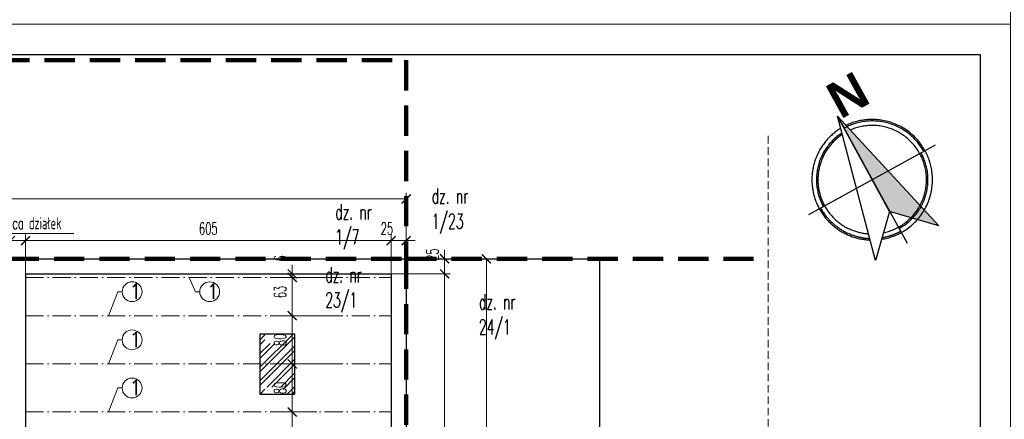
# Model space of a CAD drawing. Header units: millimetres. Extents: x 33311 to 435617, y -160714 to 185563.
# Tile 28 of 70: x 326250 to 342542, y -78154 to -71537. Entities that reach past the tile are written whole.
import ezdxf

# ---------------------------------------------------------------- set-up
doc = ezdxf.new("R2010")
doc.units = ezdxf.units.MM
doc.header["$MEASUREMENT"] = 0
for name, pattern in [('ACAD_ISO02W100', [381, 304.8, -76.2]), ('ACAD_ISO10W100', [18, 12, -3, 0, -3]), ('HIDDEN2', [0.1875, 0.125, -0.0625])]:
    doc.linetypes.add(name, pattern=pattern)
doc.layers.get('Defpoints').update_dxf_attribs({"lineweight": 0})
for name, color, linetype, lineweight in [('[ 02przekrój istn', 42, 'Continuous', 30), ('[ 17granica', 172, 'HIDDEN2', 100), ('[ 18oś główna', 202, 'ACAD_ISO10W100', 13), ('[ 20ucięcie', 8, 'HIDDEN2', 13), ('[ 21kreskowanie', 9, 'Continuous', 13), ('[ 22wymiarowanie', 8, 'Continuous', 13), ('[ 23kota odnośnik', 1, 'Continuous', 13), ('[ 24ramka cienka', 1, 'Continuous', 13), ('[ 25ramka gruba', 4, 'Continuous', 30), ('[035 średnia', 2, 'Continuous', 30), ('[opisy2', 4, 'Continuous', 13), ('[opisy3', 2, 'Continuous', 30), ('Kreskowanie', 98, 'Continuous', 0)]:
    doc.layers.add(name, color=color, linetype=linetype, lineweight=lineweight)
doc.styles.add('1.50d', font='simplex.shx', dxfattribs={"height": 250})
doc.styles.add('99.2', font='simplex.shx', dxfattribs={"width": 0.6, "height": 200})
doc.styles.add('99.3', font='simplex.shx', dxfattribs={"width": 0.6, "height": 250})
doc.styles.add('SANSSERIFBOLD', font='txt', dxfattribs={"height": 0.3})
doc.dimstyles.new('100cm', dxfattribs={"dimtxt": 200, "dimasz": 150, "dimexe": 100, "dimexo": 300, "dimgap": 100, "dimtad": 1, "dimdec": 0, "dimlfac": 0.1, "dimzin": 11, "dimtxsty": '99.2', "dimblk": 'ARCHTICK', "dimcen": 1.5, "dimclrd": 256, "dimclre": 256, "dimclrt": 4, "dimadec": 0, "dimazin": 0, "dimtfac": 0.75, "dimtdec": 0, "dimtix": 1, "dimtmove": 2, "dimatfit": 3, "dimfxl": 1, "dimtolj": 1, "dimtzin": 11, "dimlwd": -1, "dimlwe": -1, "dimarcsym": 0})

# ---------------------------------------------------------------- blocks, each defined once
blk = doc.blocks.new('_ArchTick')
at = {"color": 0, "linetype": 'ByBlock', "const_width": 0.15, "flags": 128}
blk.add_lwpolyline([(-0.5, -0.5), (0.5, 0.5)], dxfattribs=at)
blk = doc.blocks.new('*D388')
at = {"layer": '[ 22wymiarowanie', "transparency": 16777216}
for p, q in [((326095, -75784), (326095, -75096)), ((326345, -75773), (326345, -75096)), ((326095, -75196), (325945, -75196)), ((326095, -75196), (326345, -75196)), ((326345, -75196), (326495, -75196))]:
    blk.add_line(p, q, dxfattribs=at)
at = {"layer": 'Defpoints', "color": 0, "transparency": 16777216}
for p in [(326345, -75196), (326095, -76084), (326345, -76073)]:
    blk.add_point(p, dxfattribs=at)
at = {"layer": '[ 22wymiarowanie', "transparency": 16777216, "xscale": 150, "yscale": 150, "zscale": 150}
blk.add_blockref('_ArchTick', (326095, -75196), dxfattribs=at)
at = {"layer": '[ 22wymiarowanie', "transparency": 16777216, "xscale": 150, "yscale": 150, "zscale": 150, "rotation": 180}
blk.add_blockref('_ArchTick', (326345, -75196), dxfattribs=at)
at = {"layer": '[ 22wymiarowanie', "color": 4, "transparency": 16777216, "insert": (326026, -74996), "char_height": 200, "attachment_point": 5, "style": '99.2'}
blk.add_mtext('\\A1;\\H1x;\\W0.6;25', dxfattribs=at)
blk = doc.blocks.new('*D389')
at = {"layer": '[ 22wymiarowanie', "transparency": 16777216}
for p, q in [((311975, -75196), (311975, -74404)), ((332645, -75830), (332645, -74404)), ((332645, -74504), (311975, -74504))]:
    blk.add_line(p, q, dxfattribs=at)
at = {"layer": 'Defpoints', "color": 0, "transparency": 16777216}
for p in [(311975, -74504), (311975, -75496), (332645, -76130)]:
    blk.add_point(p, dxfattribs=at)
at = {"layer": '[ 22wymiarowanie', "transparency": 16777216, "xscale": 150, "yscale": 150, "zscale": 150, "rotation": 180}
blk.add_blockref('_ArchTick', (311975, -74504), dxfattribs=at)
at = {"layer": '[ 22wymiarowanie', "transparency": 16777216, "xscale": 150, "yscale": 150, "zscale": 150}
blk.add_blockref('_ArchTick', (332645, -74504), dxfattribs=at)
at = {"layer": '[ 22wymiarowanie', "color": 4, "transparency": 16777216, "insert": (322310, -74304), "char_height": 200, "attachment_point": 5, "style": '99.2'}
blk.add_mtext('\\A1;\\H1x;\\W0.6;2067', dxfattribs=at)
blk = doc.blocks.new('*D429')
at = {"layer": '[ 22wymiarowanie', "transparency": 16777216}
for p, q in [((330759, -75746), (330759, -75596)), ((331372, -75746), (330659, -75746)), ((330759, -75746), (330759, -75806)), ((331372, -75806), (330659, -75806)), ((330759, -75806), (330759, -75956))]:
    blk.add_line(p, q, dxfattribs=at)
at = {"layer": 'Defpoints', "color": 0, "transparency": 16777216}
for p in [(331672, -75746), (330759, -75806), (331672, -75806)]:
    blk.add_point(p, dxfattribs=at)
at = {"layer": '[ 22wymiarowanie', "transparency": 16777216, "xscale": 150, "yscale": 150, "zscale": 150}
for p, rotation in [((330759, -75746), 270), ((330759, -75806), 90)]:
    blk.add_blockref('_ArchTick', p, dxfattribs=dict(at, rotation=rotation))
at = {"layer": '[ 22wymiarowanie', "color": 4, "transparency": 16777216, "insert": (330559, -75488), "char_height": 200, "attachment_point": 5, "rotation": 90, "style": '99.2'}
blk.add_mtext('\\A1;\\H1x;\\W0.6;6', dxfattribs=at)
blk = doc.blocks.new('*D430')
at = {"layer": '[ 22wymiarowanie', "transparency": 16777216}
for p, q in [((331372, -75806), (330659, -75806)), ((330759, -75806), (330759, -76439)), ((331402, -76439), (330659, -76439))]:
    blk.add_line(p, q, dxfattribs=at)
at = {"layer": 'Defpoints', "color": 0, "transparency": 16777216}
for p in [(331672, -75806), (330759, -76439), (331702, -76439)]:
    blk.add_point(p, dxfattribs=at)
at = {"layer": '[ 22wymiarowanie', "transparency": 16777216, "xscale": 150, "yscale": 150, "zscale": 150}
for p, rotation in [((330759, -75806), 90), ((330759, -76439), 270)]:
    blk.add_blockref('_ArchTick', p, dxfattribs=dict(at, rotation=rotation))
at = {"layer": '[ 22wymiarowanie', "color": 4, "transparency": 16777216, "insert": (330559, -76046), "char_height": 200, "attachment_point": 5, "rotation": 90, "style": '99.2'}
blk.add_mtext('\\A1;\\H1x;\\W0.6;63', dxfattribs=at)
blk = doc.blocks.new('*D431')
at = {"layer": '[ 22wymiarowanie', "transparency": 16777216}
for p, q in [((331402, -76439), (330659, -76439)), ((330759, -76439), (330759, -77236)), ((331456, -77236), (330659, -77236))]:
    blk.add_line(p, q, dxfattribs=at)
at = {"layer": 'Defpoints', "color": 0, "transparency": 16777216}
for p in [(331702, -76439), (330759, -77236), (331756, -77236)]:
    blk.add_point(p, dxfattribs=at)
at = {"layer": '[ 22wymiarowanie', "transparency": 16777216, "xscale": 150, "yscale": 150, "zscale": 150}
for p, rotation in [((330759, -76439), 90), ((330759, -77236), 270)]:
    blk.add_blockref('_ArchTick', p, dxfattribs=dict(at, rotation=rotation))
at = {"layer": '[ 22wymiarowanie', "color": 4, "transparency": 16777216, "insert": (330559, -76838), "char_height": 200, "attachment_point": 5, "rotation": 90, "style": '99.2'}
blk.add_mtext('\\A1;\\H1x;\\W0.6;80', dxfattribs=at)
blk = doc.blocks.new('*D432')
at = {"layer": '[ 22wymiarowanie', "transparency": 16777216}
for p, q in [((331456, -77236), (330659, -77236)), ((330759, -77236), (330759, -78033)), ((331168, -78033), (330659, -78033))]:
    blk.add_line(p, q, dxfattribs=at)
at = {"layer": 'Defpoints', "color": 0, "transparency": 16777216}
for p in [(331756, -77236), (330759, -78033), (331468, -78033)]:
    blk.add_point(p, dxfattribs=at)
at = {"layer": '[ 22wymiarowanie', "transparency": 16777216, "xscale": 150, "yscale": 150, "zscale": 150}
for p, rotation in [((330759, -77236), 90), ((330759, -78033), 270)]:
    blk.add_blockref('_ArchTick', p, dxfattribs=dict(at, rotation=rotation))
at = {"layer": '[ 22wymiarowanie', "color": 4, "transparency": 16777216, "insert": (330559, -77635), "char_height": 200, "attachment_point": 5, "rotation": 90, "style": '99.2'}
blk.add_mtext('\\A1;\\H1x;\\W0.6;80', dxfattribs=at)
blk = doc.blocks.new('*D433')
at = {"layer": '[ 22wymiarowanie', "transparency": 16777216}
for p, q in [((331168, -78033), (330659, -78033)), ((330759, -78033), (330759, -78830)), ((331466, -78830), (330659, -78830))]:
    blk.add_line(p, q, dxfattribs=at)
at = {"layer": 'Defpoints', "color": 0, "transparency": 16777216}
for p in [(331468, -78033), (330759, -78830), (331766, -78830)]:
    blk.add_point(p, dxfattribs=at)
at = {"layer": '[ 22wymiarowanie', "transparency": 16777216, "xscale": 150, "yscale": 150, "zscale": 150}
for p, rotation in [((330759, -78033), 90), ((330759, -78830), 270)]:
    blk.add_blockref('_ArchTick', p, dxfattribs=dict(at, rotation=rotation))
at = {"layer": '[ 22wymiarowanie', "color": 4, "transparency": 16777216, "insert": (330559, -78431), "char_height": 200, "attachment_point": 5, "rotation": 90, "style": '99.2'}
blk.add_mtext('\\A1;\\H1x;\\W0.6;80', dxfattribs=at)
blk = doc.blocks.new('*D464')
at = {"layer": '[ 22wymiarowanie', "transparency": 16777216}
for p, q in [((326345, -75773), (326345, -75096)), ((332395, -75892), (332395, -75096)), ((326345, -75196), (332395, -75196))]:
    blk.add_line(p, q, dxfattribs=at)
at = {"layer": 'Defpoints', "color": 0, "transparency": 16777216}
for p in [(332395, -75196), (326345, -76073), (332395, -76192)]:
    blk.add_point(p, dxfattribs=at)
at = {"layer": '[ 22wymiarowanie', "transparency": 16777216, "xscale": 150, "yscale": 150, "zscale": 150, "rotation": 180}
blk.add_blockref('_ArchTick', (326345, -75196), dxfattribs=at)
at = {"layer": '[ 22wymiarowanie', "transparency": 16777216, "xscale": 150, "yscale": 150, "zscale": 150}
blk.add_blockref('_ArchTick', (332395, -75196), dxfattribs=at)
at = {"layer": '[ 22wymiarowanie', "color": 4, "transparency": 16777216, "insert": (329370, -74996), "char_height": 200, "attachment_point": 5, "style": '99.2'}
blk.add_mtext('\\A1;\\H1x;\\W0.6;605', dxfattribs=at)
blk = doc.blocks.new('*D465')
at = {"layer": '[ 22wymiarowanie', "transparency": 16777216}
for p, q in [((332395, -75892), (332395, -75096)), ((332645, -75830), (332645, -75096)), ((332395, -75196), (332245, -75196)), ((332395, -75196), (332645, -75196)), ((332645, -75196), (332795, -75196))]:
    blk.add_line(p, q, dxfattribs=at)
at = {"layer": 'Defpoints', "color": 0, "transparency": 16777216}
for p in [(332645, -75196), (332395, -76192), (332645, -76130)]:
    blk.add_point(p, dxfattribs=at)
at = {"layer": '[ 22wymiarowanie', "transparency": 16777216, "xscale": 150, "yscale": 150, "zscale": 150}
blk.add_blockref('_ArchTick', (332395, -75196), dxfattribs=at)
at = {"layer": '[ 22wymiarowanie', "transparency": 16777216, "xscale": 150, "yscale": 150, "zscale": 150, "rotation": 180}
blk.add_blockref('_ArchTick', (332645, -75196), dxfattribs=at)
at = {"layer": '[ 22wymiarowanie', "color": 4, "transparency": 16777216, "insert": (332326, -74996), "char_height": 200, "attachment_point": 5, "style": '99.2'}
blk.add_mtext('\\A1;\\H1x;\\W0.6;25', dxfattribs=at)
blk = doc.blocks.new('*D481')
at = {"layer": '[ 22wymiarowanie', "transparency": 16777216}
for p, q in [((333280, -75496), (333280, -75346)), ((332213, -75496), (333380, -75496)), ((333280, -75496), (333280, -75746)), ((332213, -75746), (333380, -75746)), ((333280, -75746), (333280, -75896))]:
    blk.add_line(p, q, dxfattribs=at)
at = {"layer": 'Defpoints', "color": 0, "transparency": 16777216}
for p in [(331913, -75496), (331913, -75746), (333280, -75746)]:
    blk.add_point(p, dxfattribs=at)
at = {"layer": '[ 22wymiarowanie', "transparency": 16777216, "xscale": 150, "yscale": 150, "zscale": 150}
for p, rotation in [((333280, -75496), 270), ((333280, -75746), 90)]:
    blk.add_blockref('_ArchTick', p, dxfattribs=dict(at, rotation=rotation))
at = {"layer": '[ 22wymiarowanie', "color": 4, "transparency": 16777216, "insert": (333080, -75428), "char_height": 200, "attachment_point": 5, "rotation": 90, "style": '99.2'}
blk.add_mtext('\\A1;\\H1x;\\W0.6;25', dxfattribs=at)
blk = doc.blocks.new('*D482')
at = {"layer": '[ 22wymiarowanie', "transparency": 16777216}
for p, q in [((332213, -75746), (333380, -75746)), ((333280, -75746), (333280, -87676)), ((331941, -87676), (333380, -87676))]:
    blk.add_line(p, q, dxfattribs=at)
at = {"layer": 'Defpoints', "color": 0, "transparency": 16777216}
for p in [(331913, -75746), (331641, -87676), (333280, -87676)]:
    blk.add_point(p, dxfattribs=at)
at = {"layer": '[ 22wymiarowanie', "transparency": 16777216, "xscale": 150, "yscale": 150, "zscale": 150}
for p, rotation in [((333280, -75746), 90), ((333280, -87676), 270)]:
    blk.add_blockref('_ArchTick', p, dxfattribs=dict(at, rotation=rotation))
at = {"layer": '[ 22wymiarowanie', "color": 4, "transparency": 16777216, "insert": (333080, -81711), "char_height": 200, "attachment_point": 5, "rotation": 90, "style": '99.2'}
blk.add_mtext('\\A1;\\H1x;\\W0.6;1193', dxfattribs=at)
blk = doc.blocks.new('*D486')
at = {"layer": '[ 22wymiarowanie', "transparency": 16777216}
for p, q in [((331954, -75496), (334072, -75496)), ((333972, -92806), (333972, -75496)), ((332802, -92806), (334072, -92806))]:
    blk.add_line(p, q, dxfattribs=at)
at = {"layer": 'Defpoints', "color": 0, "transparency": 16777216}
for p in [(331654, -75496), (333972, -75496), (332502, -92806)]:
    blk.add_point(p, dxfattribs=at)
at = {"layer": '[ 22wymiarowanie', "transparency": 16777216, "xscale": 150, "yscale": 150, "zscale": 150}
for p, rotation in [((333972, -75496), 90), ((333972, -92806), 270)]:
    blk.add_blockref('_ArchTick', p, dxfattribs=dict(at, rotation=rotation))
at = {"layer": '[ 22wymiarowanie', "color": 4, "transparency": 16777216, "insert": (333772, -84151), "char_height": 200, "attachment_point": 5, "rotation": 90, "style": '99.2'}
blk.add_mtext('\\A1;\\H1x;\\W0.6;1731', dxfattribs=at)
blk = doc.blocks.new('*U885')
at = {"ltscale": 2000}
for p, q in [((-593, 484), (-779, 1310)), ((-779, 1310), (924, -477)), ((553, 1176), (-728, -848)), ((924, -477), (-1099, 805)), ((-1420, 299), (-593, 484)), ((924, -477), (-1420, 299))]:
    blk.add_line(p, q, dxfattribs=at)
at = {"ltscale": 2000, "flags": 128}
blk.add_lwpolyline([(924, -477), (-1420, 299), (-593, 484)], close=True, dxfattribs=at)
at = {"ltscale": 2000}
for points, weights in [([(781, -327), (1145, 317), (635, 853), (125, 1388), (-536, 1056)], [1, 0.803443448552, 1, 0.803443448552, 1]), ([(709, -251), (1006, 319), (563, 784), (119, 1249), (-464, 980)], [1, 0.813443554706, 1, 0.813443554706, 1]), ([(-699, 953), (-1614, 244), (-777, -557), (60, -1358), (728, -412)], [1, 0.652720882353, 1, 0.652720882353, 1]), ([(-674, 844), (-1430, 192), (-702, -491), (25, -1174), (628, -379)], [1, 0.668990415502, 1, 0.668990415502, 1])]:
    blk.add_rational_spline(points, weights, degree=2, knots=[0, 0, 0, 0.5, 0.5, 1, 1, 1], dxfattribs=at)
for points, weights in [([(433, 986), (-28, 1278), (-518, 1037)], [1, 0.872086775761, 1]), ([(-693, 926), (-822, 824), (-910, 685)], [1, 0.985987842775, 1]), ([(727, -270), (1130, 486), (406, 944)], [1, 0.733153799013, 1]), ([(-867, 658), (-1361, -122), (-581, -616)], [1, 0.707106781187, 1]), ([(-608, -658), (214, -1178), (734, -356)], [1, 0.707106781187, 1])]:
    blk.add_rational_spline(points, weights, degree=2, dxfattribs=at)
blk.add_solid([(924, -477), (-1420, 299), (-593, 484)], dxfattribs=at)
at = {"linetype": 'Continuous', "style": 'SANSSERIFBOLD', "width": 1}
blk.add_text('N', height=600, rotation=237.7119, dxfattribs=at).set_placement((853, -453))

msp = doc.modelspace()

# ---------------------------------------------------------------- hatches: boundary and pattern name
at = {"layer": '[ 21kreskowanie'}
h = msp.add_hatch(dxfattribs=at)
h.set_pattern_fill('HATCH', color=256, style=0, pattern_type=2)
h.set_pattern_definition([])
h.paths.add_polyline_path([(330678.57, -75544.97), (330678.57, -75495.92), (332644.54, -75495.92), (332644.54, -92805.92), (326094.54, -92805.92), (326094.54, -87925.92), (322294.54, -87925.92), (322294.54, -85925.92), (318994.54, -85925.92), (318994.54, -92355.92), (310714.54, -92355.92), (310714.54, -76755.92), (311974.54, -75495.92), (330438.57, -75495.92), (330438.57, -75544.97)], flags=9)
h.paths.add_polyline_path([(332524.54, -82115.92), (332384.54, -82115.92), (332384.54, -82255.92), (332524.54, -82255.92)])
h.paths.add_polyline_path([(332384.54, -82515.92), (332524.54, -82515.92), (332524.54, -82375.92), (332384.54, -82375.92)])
h.paths.add_polyline_path([(332524.54, -81855.92), (332384.54, -81855.92), (332384.54, -81995.92), (332524.54, -81995.92)])
h.paths.add_polyline_path([(314664.54, -85575.92), (314664.54, -85715.92), (314804.54, -85715.92), (314804.54, -85575.92)])
h.paths.add_polyline_path([(315064.54, -85715.92), (315064.54, -85575.92), (314924.54, -85575.92), (314924.54, -85715.92)])
h.paths.add_polyline_path([(314154.54, -91975.92), (314154.54, -92115.92), (314294.54, -92115.92), (314294.54, -91975.92)])
h.paths.add_polyline_path([(314554.54, -92115.92), (314554.54, -91975.92), (314414.54, -91975.92), (314414.54, -92115.92)])
h.paths.add_polyline_path([(324384.54, -87685.92), (324384.54, -87545.92), (324244.54, -87545.92), (324244.54, -87685.92)])
h.paths.add_polyline_path([(325724.54, -81425.92), (325724.54, -81925.92), (326224.54, -81925.92), (326224.54, -81425.92)])
h.paths.add_polyline_path([(311874.22, -85925.92), (311874.22, -85870.68), (311634.22, -85870.68), (311634.22, -85925.92), (310964.54, -85925.92), (310964.54, -92105.92), (314034.54, -92105.92), (314034.54, -91855.92), (314674.54, -91855.92), (314674.54, -92105.92), (315494.54, -92105.92), (315494.54, -85925.92)], flags=9)
h.paths.add_polyline_path([(316496.87, -85925.92), (316496.87, -85870.68), (316256.87, -85870.68), (316256.87, -85925.92), (315744.54, -85925.92), (315744.54, -92105.92), (318744.54, -92105.92), (318744.54, -85925.92)], flags=9)
h.paths.add_polyline_path([(330678.57, -87925.92), (330678.57, -87848.53), (330438.57, -87848.53), (330438.57, -87925.92), (326344.54, -87925.92), (326344.54, -92555.92), (332394.54, -92555.92), (332394.54, -87925.92)], flags=9)
h.paths.add_polyline_path([(322544.54, -86916.05), (322489.3, -86916.05), (322489.3, -87156.05), (322544.54, -87156.05), (322544.54, -87675.92), (324124.54, -87675.92), (324124.54, -87425.92), (324504.54, -87425.92), (324504.54, -87675.92), (326094.54, -87675.92), (326094.54, -85925.92), (322544.54, -85925.92)], flags=9)
h.paths.add_polyline_path([(332160.01, -75745.92), (332160.01, -75611.83), (331281.44, -75611.83), (331281.44, -75745.92), (326344.54, -75745.92), (326344.54, -87675.92), (332394.54, -87675.92), (332394.54, -82635.92), (332264.54, -82635.92), (332264.54, -81735.92), (332394.54, -81735.92), (332394.54, -75745.92)], flags=9)
h.paths.add_polyline_path([(313723.71, -75745.92), (313723.71, -75611.83), (312845.14, -75611.83), (312845.14, -75745.92), (312078.09, -75745.92), (310964.54, -76859.47), (310964.54, -85675.92), (314224.54, -85675.92), (314224.54, -85455.92), (315184.54, -85455.92), (315184.54, -85675.92), (326094.54, -85675.92), (326094.54, -82575.92), (325604.54, -82575.92), (325604.54, -81305.92), (326094.54, -81305.92), (326094.54, -78875.4), (326149.78, -78875.4), (326149.78, -78635.4), (326094.54, -78635.4), (326094.54, -75745.92)], flags=9)
at = {"layer": 'Kreskowanie', "linetype": 'Continuous'}
h = msp.add_hatch(dxfattribs=at)
h.set_pattern_fill('STEEL', color=256, style=0, pattern_type=2)
h.set_pattern_definition([(45, (234375.5, -51761.7), (-112.2532, 112.2532), []), (45, (234375.5, -51682.32), (-112.2532, 112.2532), [])])
h.paths.add_polyline_path([(330608.57, -77736.25), (330799.54, -77736.25), (330799.54, -76736.25), (330608.57, -76736.25), (330608.57, -76897.07), (330308.57, -76897.07), (330308.57, -76736.25), (330224.54, -76736.25), (330224.54, -77736.25), (330308.57, -77736.25), (330308.57, -77621.14), (330608.57, -77621.14)])

# ---------------------------------------------------------------- linework, layer by layer
at = {"layer": '[ 02przekrój istn'}
for p, q in [((311974.54, -75495.92), (326344.54, -75495.92)), ((326344.54, -75495.92), (332644.54, -75495.92)), ((332644.54, -75495.92), (332644.54, -92805.92)), ((326344.54, -75745.92), (326344.54, -85925.92)), ((326344.54, -75745.92), (332394.54, -75745.92)), ((332394.54, -75745.92), (332394.54, -81735.92))]:
    msp.add_line(p, q, dxfattribs=at)
at = {"layer": '[ 02przekrój istn', "linetype": 'ACAD_ISO02W100', "ltscale": 30}
for p, q in [((330224.54, -76736.25), (330224.54, -77736.25)), ((330224.54, -76736.25), (330799.54, -76736.25)), ((330799.54, -76736.25), (330799.54, -77736.25)), ((330224.54, -77736.25), (330799.54, -77736.25))]:
    msp.add_line(p, q, dxfattribs=at)
at = {"layer": '[ 17granica', "ltscale": 4000}
for p, q in [((308661.84, -72208.86), (332644.54, -72208.86)), ((332644.54, -72208.86), (332644.54, -75495.92)), ((332644.54, -75495.92), (338633.95, -75495.92))]:
    msp.add_line(p, q, dxfattribs=at)
at = {"layer": '[ 17granica', "ltscale": 4000, "elevation": 0}
msp.add_lwpolyline([(310623.62, -94581.08), (310714.54, -92355.92), (310714.54, -76755.92), (311817.87, -75495.92), (332644.54, -75495.92), (332644.54, -94581.08)], dxfattribs=at)
at = {"layer": '[ 18oś główna', "color": 204, "linetype": 'ACAD_ISO10W100', "ltscale": 25}
for p, q in [((326344.54, -75805.92), (332394.54, -75805.92)), ((326344.54, -76439.45), (332394.54, -76439.45)), ((326344.54, -77236.25), (332394.54, -77236.25)), ((326344.54, -78033.05), (332394.54, -78033.05))]:
    msp.add_line(p, q, dxfattribs=at)
at = {"layer": '[ 20ucięcie', "linetype": 'HIDDEN2', "ltscale": 1000}
msp.add_line((338633.95, -73462.83), (338633.95, -94581.08), dxfattribs=at)
at = {"layer": '[ 23kota odnośnik'}
for p, q in [((329155.91, -76041.7), (329056.52, -75805.92)), ((327872.24, -76041.42), (327719.25, -76439.45)), ((327945.55, -76041.42), (327872.24, -76041.42)), ((329229.22, -76041.7), (329155.91, -76041.7)), ((327872.24, -76838.22), (327719.25, -77236.25)), ((327945.55, -76838.22), (327872.24, -76838.22)), ((327872.24, -77635.02), (327719.25, -78033.05)), ((327945.55, -77635.02), (327872.24, -77635.02))]:
    msp.add_line(p, q, dxfattribs=at)
at = {"layer": '[ 23kota odnośnik', "elevation": 0, "flags": 128}
msp.add_lwpolyline([(327142.66, -75075.67), (325663.64, -75075.67), (325548.92, -75495.92)], dxfattribs=at)
at = {"layer": '[ 23kota odnośnik'}
for centre in [(328109.75, -76041.42), (329393.43, -76041.7), (328109.75, -76838.22), (328109.75, -77635.02)]:
    msp.add_circle(centre, 164.21, dxfattribs=at)
at = {"layer": '[ 24ramka cienka', "ltscale": 2}
for points in [[(342644.54, -71613.79), (300644.54, -71613.79), (300644.54, -41913.79), (342644.54, -41913.79)], [(342644.54, -101313.79), (300644.54, -101313.79), (300644.54, -71613.79), (342644.54, -71613.79)]]:
    msp.add_3dface(points, dxfattribs=at)
at = {"layer": '[ 25ramka gruba', "ltscale": 2}
for points in [[(303144.54, -72113.79), (342144.54, -72113.79), (342144.54, -100813.79), (303144.54, -100813.79)], [(342144.54, -100813.79), (303144.54, -100813.79), (303144.54, -72113.79), (342144.54, -72113.79)]]:
    msp.add_3dface(points, dxfattribs=at)
at = {"layer": '[035 średnia', "linetype": 'Continuous'}
for p, q in [((332644.54, -75495.92), (335844.54, -75495.92)), ((335844.54, -75495.92), (335844.54, -81865.92))]:
    msp.add_line(p, q, dxfattribs=at)

# ---------------------------------------------------------------- block references
at = {"ltscale": 2000, "rotation": 151.1342754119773}
msp.add_blockref('*U885', (340358.48, -74000.99, -19111.04), dxfattribs=at)

# ---------------------------------------------------------------- texts
at = {"layer": '[opisy2', "linetype": 'Continuous', "insert": (325717.36, -74806.81), "char_height": 200, "attachment_point": 1, "style": '99.2'}
msp.add_mtext('\\H1x;\\W0.6;Granica działek', dxfattribs=at)
at = {"layer": '[opisy2', "linetype": 'Continuous', "char_height": 250, "width": 205.9874, "attachment_point": 1, "style": '1.50d'}
for insert in [(328056.29, -75911.89), (329339.96, -75912.17), (328056.29, -76708.69), (328056.29, -77505.49)]:
    msp.add_mtext('1', dxfattribs=dict(at, insert=insert))
at = {"layer": '[opisy3', "linetype": 'Continuous', "char_height": 250, "attachment_point": 1, "style": '99.3'}
for s, insert in [('\\H1x;\\W0.6;dz. nr \\P1/23', (333067.12, -74333.2, 38222.08)), ('\\H1x;\\W0.6;dz. nr \\P1/7', (331470.35, -74594.34, 38222.08)), ('\\H1x;\\W0.6;dz. nr \\P23/1', (331306.44, -75636.83, 38222.08)), ('\\H1x;\\W0.6;dz. nr \\P24/1', (333847.81, -76084.35, 38222.08))]:
    msp.add_mtext(s, dxfattribs=dict(at, insert=insert))

# ---------------------------------------------------------------- dimensions: what is measured, and where the dimension line sits
at = {"layer": '[ 22wymiarowanie'}
for base, p1, p2, angle, picture, middle in [((311974.54, -74503.67), (332644.54, -76130.46), (311974.54, -75495.92), 180, '*D389', (322309.54, -74303.67)), ((333972.06, -75495.92), (332502.37, -92805.92), (331654.1, -75495.92), 90, '*D486', (333772.06, -84150.92)), ((333280.15, -87675.92), (331912.63, -75745.92), (331641.16, -87675.92), 270, '*D482', (333080.15, -81710.92)), ((330758.57, -77236.25), (331702.45, -76439.45), (331756.21, -77236.25), 270, '*D431', (330558.57, -76837.85)), ((330758.57, -78033.05), (331756.21, -77236.25), (331467.55, -78033.05), 270, '*D432', (330558.57, -77634.65)), ((330758.57, -78829.85), (331467.55, -78033.05), (331765.72, -78829.85), 270, '*D433', (330558.57, -78431.45))]:
    dim = msp.add_linear_dim(base=base, p1=p1, p2=p2, angle=angle, text='\\H1x;\\W0.6;<>', dimstyle='100cm', override={"dimatfit": 1}, dxfattribs=at)
    dim.commit()
    dim.dimension.update_dxf_attribs({"geometry": picture, "text_midpoint": middle})
for base, p1, p2, picture, middle in [((326344.54, -75195.58), (326094.54, -76083.86), (326344.54, -76073.07), '*D388', (326026.2, -74995.58)), ((332644.54, -75195.58), (332394.54, -76192.09), (332644.54, -76130.46), '*D465', (332326.2, -74995.58))]:
    dim = msp.add_linear_dim(base=base, p1=p1, p2=p2, text='\\H1x;\\W0.6;<>', dimstyle='100cm', override={"dimatfit": 1}, dxfattribs=at)
    dim.commit()
    dim.dimension.update_dxf_attribs({"geometry": picture, "text_midpoint": middle, "dimtype": 160})
dim = msp.add_linear_dim(base=(332394.54, -75195.58), p1=(326344.54, -76073.07), p2=(332394.54, -76192.09), text='\\H1x;\\W0.6;<>', dimstyle='100cm', override={"dimatfit": 1}, dxfattribs=at)
dim.commit()
dim.dimension.update_dxf_attribs({"geometry": '*D464', "text_midpoint": (329369.54, -74995.58)})
for base, p1, p2, picture, middle in [((330758.57, -75805.92), (331672.37, -75745.92), (331672.37, -75805.92), '*D429', (330558.57, -75487.83)), ((333280.15, -75745.92), (331912.63, -75495.92), (331912.63, -75745.92), '*D481', (333080.15, -75427.59)), ((330758.57, -76439.45), (331672.37, -75805.92), (331702.45, -76439.45), '*D430', (330558.57, -76046.12))]:
    dim = msp.add_linear_dim(base=base, p1=p1, p2=p2, angle=270, text='\\H1x;\\W0.6;<>', dimstyle='100cm', override={"dimatfit": 1}, dxfattribs=at)
    dim.commit()
    dim.dimension.update_dxf_attribs({"geometry": picture, "text_midpoint": middle, "dimtype": 160})

doc.saveas('drawing.dxf')
